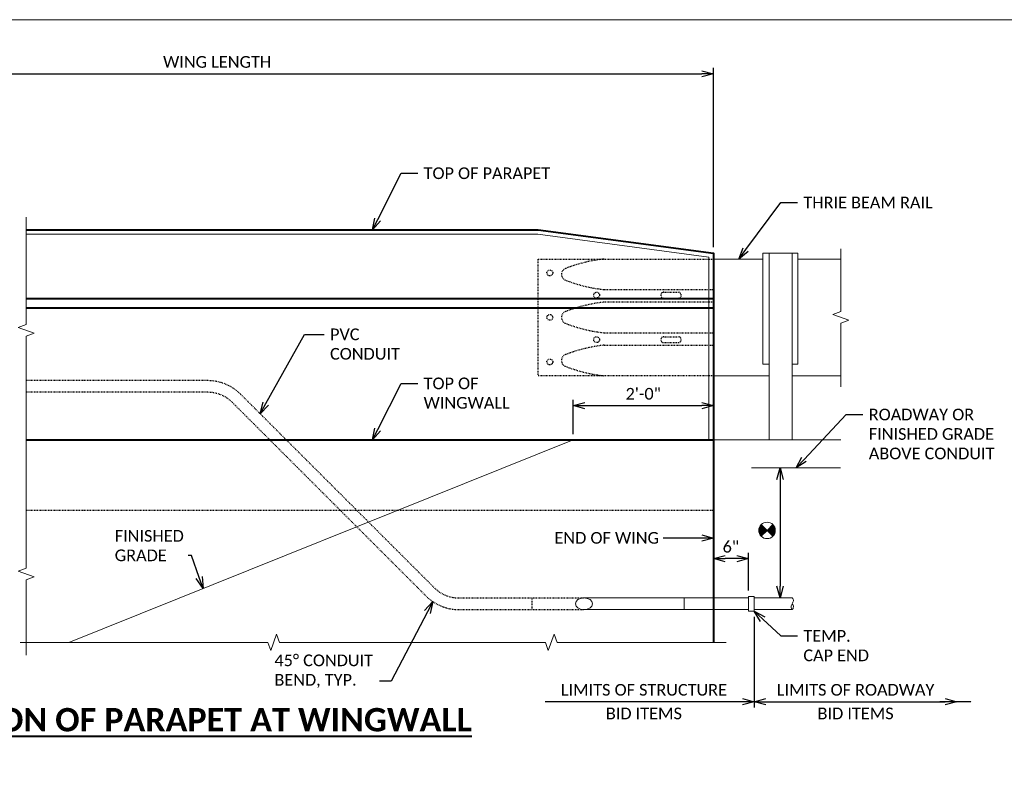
# Model space of a CAD drawing. Extents: x -1659 to 205, y -2368 to -1849.
# Tile 19 of 21: x -391 to -264, y -2212 to -2116. Entities that reach past the tile are written whole.
import ezdxf
from ezdxf import colors
from ezdxf.entities.mleader import LeaderData, LeaderLine
from ezdxf.math import Vec2, Vec3

# ---------------------------------------------------------------- set-up
doc = ezdxf.new("R2010")
doc.units = 0
doc.header["$MEASUREMENT"] = 0
doc.linetypes.add('Wisdot2', pattern=[0.125, 0.0625, -0.0625])
for name, color, linetype, lineweight in [('B_ANNO_BREAK', 7, 'Continuous', 18), ('B_ANNO_DIM', 7, 'Continuous', 18), ('B_ANNO_SYMB', 7, 'Continuous', 18), ('B_ANNO_TEXT_TITLE', 7, 'Continuous', 40), ('B_CONC_PPT', 12, 'Continuous', 40), ('B_CONC_WALL', 1, 'Continuous', 40), ('B_DETAIL', 7, 'Continuous', 18), ('B_DETAIL_HIDDEN', 7, 'Wisdot2', 25)]:
    doc.layers.add(name, color=color, linetype=linetype, lineweight=lineweight)
doc.layers.add('B_ANNO_NOPLOT', color=47, linetype='Continuous', lineweight=18, plot=False)
doc.styles.get("Standard").update_dxf_attribs({"font": 'calibri.ttf'})
doc.styles.add('Title', font='calibrib.ttf', dxfattribs={"height": 0.125})
doc.dimstyles.new('Annotative', dxfattribs={"dimscale": 0, "dimtxt": 0.0625, "dimasz": 0.0625, "dimexe": 0.03125, "dimexo": 0.03125, "dimgap": 0.03125, "dimtad": 1, "dimdec": 3, "dimzin": 3, "dimdsep": 46, "dimlunit": 4, "dimtxsty": 'Standard', "dimblk": 'OPEN30', "dimcen": 0.03125, "dimaunit": 1, "dimadec": 0, "dimazin": 3, "dimtfac": 0.75, "dimtdec": 3, "dimtofl": 0, "dimtmove": 0, "dimatfit": 3, "dimldrblk": 'OPEN30', "dimfxl": 1, "dimtfill": 1, "dimfrac": 1, "dimtolj": 1, "dimtzin": 0, "dimarcsym": 0})

# ---------------------------------------------------------------- blocks, each defined once
blk = doc.blocks.new('guardrail')
at = {"layer": 'B_DETAIL_HIDDEN'}
for p, q in [((-3.710157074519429, 4.761578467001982), (15.00003621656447, 4.779560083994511)), ((15.00003621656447, 2.609836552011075), (-3.710157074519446, 2.609836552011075)), ((-3.710157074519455, -2.628329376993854), (15.00003621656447, -2.628329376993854)), ((-3.710157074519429, -4.76208967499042), (15.00003621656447, -4.780071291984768))]:
    blk.add_line(p, q, dxfattribs=at)
at = {"layer": 'B_DETAIL_HIDDEN', "ltscale": 0.5}
for p, q in [((6.500036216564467, 4.312244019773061), (9.000036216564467, 4.312244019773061)), ((6.500036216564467, 3.312244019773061), (9.000036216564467, 3.312244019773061)), ((6.500036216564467, -3.312755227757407), (9.000036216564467, -3.312755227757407)), ((6.500036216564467, -4.312755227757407), (9.000036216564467, -4.312755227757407))]:
    blk.add_line(p, q, dxfattribs=at)
at = {"layer": 'B_DETAIL_HIDDEN', "flags": 128}
for points in [[(-14.99996378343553, 9.999744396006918), (15.00003621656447, 9.999744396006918)], [(15.00003621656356, -10.00025560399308), (-14.99996378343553, -10.00025560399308), (-14.99996378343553, 9.999744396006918)]]:
    blk.add_lwpolyline(points, dxfattribs=at)
at = {"layer": 'B_DETAIL_HIDDEN', "ltscale": 0.25}
for centre in [(-12.99996378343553, 7.624744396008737), (-4.999963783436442, 3.812244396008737), (-12.99996378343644, -0.0002556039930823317), (-4.999963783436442, -3.812755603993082), (-12.99996378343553, -7.625255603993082)]:
    blk.add_circle(centre, 0.5, dxfattribs=at)
at = {"layer": 'B_DETAIL_HIDDEN', "ltscale": 0.5}
for centre, radius, start, end in [((-0.9760900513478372, -15.51578757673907), 25.66159570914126, 96.11608083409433, 111.3823732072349), ((-9.940985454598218, 7.380661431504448), 1.072640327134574, 111.3823732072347, 248.6176267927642), ((-0.9760900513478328, 30.27711043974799), 25.66159570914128, 248.6176267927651, 263.8839191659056), ((6.500036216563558, 3.812244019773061), 0.5, 90.0000862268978, 270.0000000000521), ((9.000036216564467, 3.812244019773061), 0.5, 270.000000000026, 90.0000862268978), ((-0.9760900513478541, -22.90569542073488), 25.66159570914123, 96.11608083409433, 111.382373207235), ((-9.940985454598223, -0.00924641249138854), 1.072640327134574, 111.382373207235, 248.6176267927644), ((-0.976090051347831, 22.88720259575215), 25.66159570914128, 248.6176267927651, 263.8839191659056), ((6.500036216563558, -3.812755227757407), 0.5, 89.99999999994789, 269.9999137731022), ((9.000036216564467, -3.812755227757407), 0.5, 269.9999137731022, 89.99999999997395), ((-0.9760900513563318, -30.27762164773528), 25.66159570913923, 96.11608083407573, 111.3823732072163), ((-9.940985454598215, -7.38117263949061), 1.072640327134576, 111.3823732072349, 248.6176267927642), ((-0.976090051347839, 15.51527636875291), 25.66159570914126, 248.6176267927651, 263.8839191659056)]:
    blk.add_arc(centre, radius, start, end, dxfattribs=at)
blk = doc.blocks.new('_Open30')
at = {"color": 0, "linetype": 'ByBlock', "lineweight": -2}
for p, q in [((-1, 0.26794919), (0, 0)), ((0, 0), (-1, -0.26794919)), ((0, 0), (-1, 0))]:
    blk.add_line(p, q, dxfattribs=at)
blk = doc.blocks.new('*D118')
at = {"layer": 'B_ANNO_DIM', "color": 0, "lineweight": -2, "transparency": 16777216}
for p, q in [((53.09397135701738, 225.1846030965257), (53.09397135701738, 245.796793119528)), ((179.093967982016, 222.7501771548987), (179.093967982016, 245.796793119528)), ((54.59397135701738, 245.046793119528), (177.593967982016, 245.046793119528))]:
    blk.add_line(p, q, dxfattribs=at)
at = {"layer": 'Defpoints', "color": 0, "transparency": 16777216}
for p in [(179.093967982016, 245.046793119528), (53.09397135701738, 224.4346030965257), (179.093967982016, 222.0001771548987)]:
    blk.add_point(p, dxfattribs=at)
at = {"layer": 'B_ANNO_DIM', "color": 0, "lineweight": -2, "transparency": 16777216, "xscale": 1.5, "yscale": 1.5, "zscale": 1.5, "rotation": 180}
blk.add_blockref('_Open30', (53.09397135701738, 245.046793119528), dxfattribs=at)
at = {"layer": 'B_ANNO_DIM', "color": 0, "lineweight": -2, "transparency": 16777216, "xscale": 1.5, "yscale": 1.5, "zscale": 1.5}
blk.add_blockref('_Open30', (179.093967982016, 245.046793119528), dxfattribs=at)
at = {"layer": 'B_ANNO_DIM', "color": 0, "transparency": 16777216, "insert": (115.3752213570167, 246.5641008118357), "char_height": 1.5, "attachment_point": 5, "bg_fill": 3, "box_fill_scale": 1.25, "bg_fill_color": 256, "bg_fill_true_color": 13158600, "bg_fill_transparency": 0}
blk.add_mtext('\\A1;WING LENGTH', dxfattribs=at)
blk = doc.blocks.new('*D92')
at = {"layer": 'B_ANNO_DIM', "color": 0, "lineweight": -2, "transparency": 16777216}
for p, q in [((-296.9873368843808, -2189.109312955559), (-296.9873368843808, -2184.243735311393)), ((-298.4873368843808, -2184.993735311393), (-299.9873368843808, -2184.993735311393))]:
    blk.add_line(p, q, dxfattribs=at)
at = {"layer": 'Defpoints', "color": 0, "transparency": 16777216}
for p in [(-301.4873368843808, -2184.993735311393), (-301.4873368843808, -2184.993735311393), (-296.9873368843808, -2189.859312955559)]:
    blk.add_point(p, dxfattribs=at)
at = {"layer": 'B_ANNO_DIM', "color": 0, "lineweight": -2, "transparency": 16777216, "xscale": 1.5, "yscale": 1.5, "zscale": 1.5, "rotation": 180}
blk.add_blockref('_Open30', (-301.4873368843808, -2184.993735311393), dxfattribs=at)
at = {"layer": 'B_ANNO_DIM', "color": 0, "lineweight": -2, "transparency": 16777216, "xscale": 1.5, "yscale": 1.5, "zscale": 1.5}
blk.add_blockref('_Open30', (-296.9873368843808, -2184.993735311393), dxfattribs=at)
at = {"layer": 'B_ANNO_DIM', "color": 0, "transparency": 16777216, "insert": (-299.2373368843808, -2183.475850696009), "char_height": 1.5, "attachment_point": 5, "bg_fill": 3, "box_fill_scale": 1.25, "bg_fill_color": 256, "bg_fill_true_color": 13158600, "bg_fill_transparency": 0}
blk.add_mtext('\\A1;6"', dxfattribs=at)
blk = doc.blocks.new('*D117')
at = {"layer": 'B_ANNO_DIM', "color": 0, "lineweight": -2, "transparency": 16777216}
for p, q in [((161.0939679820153, 198.7471771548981), (161.0939679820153, 203.1569175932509)), ((162.5939679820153, 202.4069175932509), (177.5939679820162, 202.4069175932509))]:
    blk.add_line(p, q, dxfattribs=at)
at = {"layer": 'Defpoints', "color": 0, "transparency": 16777216}
for p in [(179.0939679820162, 202.4069175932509), (179.0939679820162, 202.4069175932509), (161.0939679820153, 197.9971771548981)]:
    blk.add_point(p, dxfattribs=at)
at = {"layer": 'B_ANNO_DIM', "color": 0, "lineweight": -2, "transparency": 16777216, "xscale": 1.5, "yscale": 1.5, "zscale": 1.5, "rotation": 180}
blk.add_blockref('_Open30', (161.0939679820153, 202.4069175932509), dxfattribs=at)
at = {"layer": 'B_ANNO_DIM', "color": 0, "lineweight": -2, "transparency": 16777216, "xscale": 1.5, "yscale": 1.5, "zscale": 1.5}
blk.add_blockref('_Open30', (179.0939679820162, 202.4069175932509), dxfattribs=at)
at = {"layer": 'B_ANNO_DIM', "color": 0, "transparency": 16777216, "insert": (170.0939679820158, 203.9253791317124), "char_height": 1.5, "attachment_point": 5, "bg_fill": 3, "box_fill_scale": 1.25, "bg_fill_color": 256, "bg_fill_true_color": 13158600, "bg_fill_transparency": 0}
blk.add_mtext('\\A1;2\'-0"', dxfattribs=at)
blk = doc.blocks.new('*D93')
at = {"layer": 'B_ANNO_DIM', "color": 0, "lineweight": -2, "transparency": 16777216}
blk.add_line((-292.9287863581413, -2174.84861333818), (-292.9287863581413, -2188.546811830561), dxfattribs=at)
at = {"layer": 'Defpoints', "color": 0, "transparency": 16777216}
for p in [(-292.9287863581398, -2173.34861333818), (-292.9287863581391, -2190.046811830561), (-292.9287863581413, -2190.046811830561)]:
    blk.add_point(p, dxfattribs=at)
at = {"layer": 'B_ANNO_DIM', "color": 0, "lineweight": -2, "transparency": 16777216, "xscale": 1.5, "yscale": 1.5, "zscale": 1.5}
for p, rotation in [((-292.9287863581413, -2173.34861333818), 90), ((-292.9287863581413, -2190.046811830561), 270)]:
    blk.add_blockref('_Open30', p, dxfattribs=dict(at, rotation=rotation))
blk = doc.blocks.new('SYM04')
at = {"layer": 'B_ANNO_SYMB'}
h = blk.add_hatch(color=256, dxfattribs=at)
edge = h.paths.add_edge_path()
edge.add_line((-2.24663418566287, -2.080375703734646), (-1.498471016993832, -2.828538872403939))
edge.add_line((-1.498471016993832, -2.828538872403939), (-2.246634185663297, -3.576702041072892))
edge.add_arc((-1.49847101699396, -2.828538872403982), 1.058062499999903, 134.9999999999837, 224.9999999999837, ccw=False)
h = blk.add_hatch(color=256, dxfattribs=at)
edge = h.paths.add_edge_path()
edge.add_line((-0.7503078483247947, -3.576702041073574), (-1.498471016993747, -2.82853887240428))
edge.add_line((-1.498471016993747, -2.82853887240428), (-0.7503078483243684, -2.080375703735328))
edge.add_arc((-1.498471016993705, -2.828538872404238), 1.058062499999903, -45.000000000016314, 44.999999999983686, ccw=False)
at = {"layer": 'B_ANNO_SYMB', "flags": 128}
for points in [[(-2.24663418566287, -2.080375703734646), (-1.498471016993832, -2.828538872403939), (-2.246634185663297, -3.576702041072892), (-2.246634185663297, -3.576702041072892, -0.414213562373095), (-2.24663418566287, -2.080375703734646)], [(-0.7503078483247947, -3.576702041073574), (-1.498471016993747, -2.82853887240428), (-0.7503078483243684, -2.080375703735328), (-0.7503078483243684, -2.080375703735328, -0.414213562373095), (-0.7503078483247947, -3.576702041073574)]]:
    blk.add_lwpolyline(points, format="xyb", dxfattribs=at)
at = {"layer": 'B_ANNO_SYMB'}
blk.add_circle((-1.498471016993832, -2.828538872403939), 1.0580625, dxfattribs=at)
blk = doc.blocks.new('*D354')
at = {"layer": 'B_ANNO_DIM', "color": 0, "lineweight": -2, "transparency": 16777216}
for p, q in [((184.3439634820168, 175.2653034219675), (184.3439634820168, 163.6222619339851)), ((185.8439634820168, 164.3722619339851), (208.8708468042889, 164.3722619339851))]:
    blk.add_line(p, q, dxfattribs=at)
at = {"layer": 'Defpoints', "color": 0, "transparency": 16777216}
for p in [(184.3439634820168, 176.0153034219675), (210.3708468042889, 164.3722619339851), (210.3708468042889, 164.3722619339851)]:
    blk.add_point(p, dxfattribs=at)
at = {"layer": 'B_ANNO_DIM', "color": 0, "lineweight": -2, "transparency": 16777216, "xscale": 1.5, "yscale": 1.5, "zscale": 1.5, "rotation": 180}
blk.add_blockref('_Open30', (184.3439634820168, 164.3722619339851), dxfattribs=at)
at = {"layer": 'B_ANNO_DIM', "color": 0, "lineweight": -2, "transparency": 16777216, "xscale": 1.5, "yscale": 1.5, "zscale": 1.5}
blk.add_blockref('_Open30', (210.3708468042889, 164.3722619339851), dxfattribs=at)
at = {"layer": 'B_ANNO_DIM', "color": 0, "transparency": 16777216, "char_height": 1.5, "attachment_point": 5, "bg_fill": 3, "box_fill_scale": 1.25, "bg_fill_color": 256, "bg_fill_true_color": 13158600, "bg_fill_transparency": 0}
for s, insert in [('\\A1;LIMITS OF ROADWAY', (197.3574051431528, 165.8907234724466)), ('\\A1;BID ITEMS', (197.3574051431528, 162.8538003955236))]:
    blk.add_mtext(s, dxfattribs=dict(at, insert=insert))
blk = doc.blocks.new('*D135')
at = {"layer": 'B_ANNO_DIM', "color": 0, "lineweight": -2, "transparency": 16777216}
blk.add_line((182.8439634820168, 164.3722619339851), (157.5021066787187, 164.3722619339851), dxfattribs=at)
at = {"layer": 'Defpoints', "color": 0, "transparency": 16777216}
for p in [(157.5021066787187, 164.3722619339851), (157.5021066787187, 164.3722619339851), (184.3439634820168, 164.3722619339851)]:
    blk.add_point(p, dxfattribs=at)
at = {"layer": 'B_ANNO_DIM', "color": 0, "lineweight": -2, "transparency": 16777216, "xscale": 1.5, "yscale": 1.5, "zscale": 1.5}
blk.add_blockref('_Open30', (184.3439634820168, 164.3722619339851), dxfattribs=at)
at = {"layer": 'B_ANNO_DIM', "color": 0, "transparency": 16777216, "char_height": 1.5, "attachment_point": 5, "bg_fill": 3, "box_fill_scale": 1.25, "bg_fill_color": 256, "bg_fill_true_color": 13158600, "bg_fill_transparency": 0}
for s, insert in [('\\A1;LIMITS OF STRUCTURE', (170.1730350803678, 165.8907234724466)), ('\\A1;BID ITEMS', (170.1730350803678, 162.8538003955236))]:
    blk.add_mtext(s, dxfattribs=dict(at, insert=insert))
blk = doc.blocks.new('_None')
blk = doc.blocks.new('INS_SS36ELEC_BASE-2')
at = {"layer": 'B_ANNO_BREAK', "flags": 128}
for points in [[(195.4676548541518, 204.8053381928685), (195.4676548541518, 213.0056278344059), (196.4986032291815, 213.3808623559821), (194.4367064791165, 214.1313313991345), (195.4676548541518, 214.5065659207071), (195.4676548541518, 222.5730028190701)], [(90.08811063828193, 171.9951592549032), (121.8868836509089, 171.9951592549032), (122.2621181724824, 170.9642108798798), (123.0125872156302, 173.0261076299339), (123.3878217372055, 171.9951592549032), (157.5263533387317, 171.9951592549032), (157.9015878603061, 170.9642108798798), (158.6520569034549, 173.0261076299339), (159.0272914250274, 171.9951592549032), (180.7284854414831, 171.9951592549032)]]:
    blk.add_lwpolyline(points, dxfattribs=at)
at = {"layer": 'B_ANNO_DIM'}
blk.add_line((183.9788324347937, 194.4009917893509), (195.4370661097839, 194.4009917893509), dxfattribs=at)
at = {"layer": 'B_ANNO_NOPLOT', "flags": 128}
blk.add_lwpolyline([(0, 0), (-1.005828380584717e-07, 252.0000000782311), (323.9276625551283, 252.0000001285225), (323.9276625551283, 238.8551612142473), (377.9999998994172, 238.8551612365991), (377.9999999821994, 40.49960530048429), (316.5707527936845, 40.49960528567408), (316.5707528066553, 1.229345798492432e-07)], close=True, dxfattribs=at)
at = {"layer": 'B_CONC_PPT'}
for p, q in [((90.86383484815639, 216.1846771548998), (179.0939679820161, 216.1846771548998)), ((90.86383484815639, 214.965934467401), (179.0939679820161, 214.965934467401))]:
    blk.add_line(p, q, dxfattribs=at)
at = {"layer": 'B_CONC_PPT', "flags": 128}
blk.add_lwpolyline([(90.86383484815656, 224.9971771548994), (156.5939679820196, 224.9971771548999), (179.093967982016, 222.0001771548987), (179.0939679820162, 197.9971771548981)], dxfattribs=at)
at = {"layer": 'B_CONC_WALL', "flags": 128}
blk.add_lwpolyline([(90.86383484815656, 197.9971771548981), (179.0939679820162, 197.9971771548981), (179.0939679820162, 171.9951592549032)], dxfattribs=at)
at = {"layer": 'B_DETAIL'}
for p, q in [((179.0939679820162, 221.247182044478), (185.4464679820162, 221.2471820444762)), ((189.9464679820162, 221.2471820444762), (195.4676548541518, 221.2471820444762)), ((179.0939679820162, 206.2471820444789), (186.2414679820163, 206.2471820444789)), ((189.1964679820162, 206.247182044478), (195.467654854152, 206.247182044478)), ((96.31179767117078, 171.9951592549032), (161.0939679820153, 197.9971771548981)), ((179.0939679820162, 197.9971771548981), (195.4676548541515, 197.9971771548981)), ((189.2304592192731, 177.7027932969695), (184.3439634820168, 177.7027932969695)), ((189.2277131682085, 176.2028022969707), (184.3439634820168, 176.2028022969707))]:
    blk.add_line(p, q, dxfattribs=at)
at = {"layer": 'B_DETAIL', "flags": 128}
for points in [[(90.86383484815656, 224.434680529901), (156.5566704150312, 224.4346805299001), (178.5314679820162, 221.5076374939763), (178.5314679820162, 197.9971771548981)], [(186.2414679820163, 207.7471771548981), (185.4464679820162, 207.7471771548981), (185.4464679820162, 221.9971771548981), (186.2414679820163, 221.9971771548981)], [(186.2414679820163, 197.9971771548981), (186.2414679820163, 221.9971771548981), (189.1964679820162, 221.9971771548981), (189.1964679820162, 197.9971771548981)], [(189.1964679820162, 221.9971771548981), (189.9464679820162, 221.9971771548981), (189.9464679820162, 207.7471771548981), (189.1964679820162, 207.7471771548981)], [(183.5939679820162, 177.89029217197), (184.3439634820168, 177.89029217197), (184.3439634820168, 176.0153034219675), (183.5939679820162, 176.0153034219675), (183.5939679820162, 177.89029217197)]]:
    blk.add_lwpolyline(points, dxfattribs=at)
at = {"layer": 'B_DETAIL'}
blk.add_open_spline([(189.2304592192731, 177.7027932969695), (189.2824394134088, 177.577549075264), (189.3887778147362, 177.4519841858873), (189.37847888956, 177.3267433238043), (189.3682747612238, 177.202655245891), (189.2806851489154, 177.0779753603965), (189.2304592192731, 176.9546938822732), (189.1793905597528, 176.8293438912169), (189.0802391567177, 176.7039939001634), (189.0744384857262, 176.578643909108), (189.0686378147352, 176.4532939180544), (189.1796287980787, 176.2021288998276), (189.2304592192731, 176.2025939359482), (189.2809152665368, 176.2030555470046), (189.3738541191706, 176.4532939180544), (189.37847888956, 176.578643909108), (189.3831036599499, 176.7039939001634), (189.2824502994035, 176.8293438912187), (189.2304592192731, 176.9546938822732)], degree=3, knots=[0, 0, 0, 0, 0.1665102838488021, 0.1665102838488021, 0.1665102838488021, 0.3314879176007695, 0.3314879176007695, 0.3314879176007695, 0.4992336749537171, 0.4992336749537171, 0.4992336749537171, 0.6669794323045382, 0.6669794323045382, 0.6669794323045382, 0.8334897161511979, 0.8334897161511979, 0.8334897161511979, 1, 1, 1, 1], dxfattribs=at)
at = {"layer": 'B_DETAIL_HIDDEN'}
blk.add_line((90.86383484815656, 188.997177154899), (179.0939679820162, 188.9971771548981), dxfattribs=at)
at = {"xscale": 0.75, "yscale": 0.75, "zscale": 0.75}
blk.add_blockref('guardrail', (167.8439408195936, 213.7473737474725), dxfattribs=at)
blk.add_blockref('SYM04', (187.4890000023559, 189.2057998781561))
at = {"layer": 'B_ANNO_TEXT_TITLE', "insert": (51.09997706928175, 163.5578095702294), "char_height": 3, "width": 99.6337617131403, "attachment_point": 1, "style": 'Title'}
blk.add_mtext('\\A1;\\pxqc;{\\LOUTSIDE ELEVATION OF PARAPET AT WINGWALL}', dxfattribs=at)
at = {"layer": 'B_ANNO_DIM'}
dim = blk.add_linear_dim(base=(187.6525185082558, 177.7027932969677), p1=(187.6525185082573, 194.40099178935), p2=(187.652518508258, 177.7027932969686), angle=90, text=' ', dimstyle='Annotative', dxfattribs=at)
dim.commit()
dim.dimension.update_dxf_attribs({"geometry": '*D93', "text_midpoint": (187.6525185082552, 186.0518925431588), "insert": (480.581304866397, 2367.749605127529)})
ml = blk.add_multileader_mtext('Standard', dxfattribs=at)
ml.set_content('THRIE BEAM RAIL', color=256)
ml.set_leader_properties()
ml.set_arrow_properties(name='OPEN30')
ml.build(insert=Vec2(0, 0))
ml.multileader.update_dxf_attribs({"text_right_attachment_type": 3, "dogleg_length": 0.0625, "arrow_head_size": 1.5, "scale": 24})
ctx = ml.context
ctx.base_point, ctx.scale, ctx.char_height, ctx.arrow_head_size, ctx.landing_gap_size, ctx.plane_origin = Vec3(189.903055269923, 228.5090956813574), 24, 1.5, 1.5, 0.75, Vec3(184.3439634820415, 231.7071292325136)
ctx.right_attachment = 3
notes = []
notes.append((ctx, [(0, (1, 1, 0), (188.403055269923, 228.5090956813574), (1, 0), 1.5, [(0, [(182.3475698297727, 221.2471820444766), (187.7490143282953, 228.5090956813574), (187.9652455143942, 228.5090956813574)], 0, [])])]))
ctx.mtext.insert, ctx.mtext.flow_direction = Vec3(190.653055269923, 229.262557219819), 5
ml = blk.add_multileader_mtext('Standard', dxfattribs=at)
ml.set_content('TOP OF\\PWINGWALL', color=256)
ml.set_leader_properties()
ml.set_arrow_properties(name='OPEN30')
ml.build(insert=Vec2(0, 0))
ml.multileader.update_dxf_attribs({"text_right_attachment_type": 3, "dogleg_length": 0.0625, "arrow_head_size": 1.5, "scale": 24})
ctx = ml.context
ctx.base_point, ctx.scale, ctx.char_height, ctx.arrow_head_size, ctx.landing_gap_size, ctx.plane_origin = Vec3(141.137987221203, 205.2590907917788), 24, 1.5, 1.5, 0.75, Vec3(135.5788954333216, 208.457124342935)
ctx.right_attachment = 3
notes.append((ctx, [(0, (1, 1, 0), (139.637987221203, 205.2590907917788), (1, 0), 1.5, [(0, [(135.3126460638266, 197.9971771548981), (138.9839462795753, 205.2590907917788), (139.2001774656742, 205.2590907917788)], 0, [])])]))
ctx.mtext.insert, ctx.mtext.flow_direction = Vec3(141.887987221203, 206.0194754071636), 5
ml = blk.add_multileader_mtext('Standard', dxfattribs=at)
ml.set_content('ROADWAY OR\\PFINISHED GRADE\\PABOVE CONDUIT', color=256)
ml.set_leader_properties()
ml.set_arrow_properties(name='OPEN30')
ml.build(insert=Vec2(0, 0))
ml.multileader.update_dxf_attribs({"text_right_attachment_type": 3, "dogleg_length": 0.0625, "arrow_head_size": 1.5, "scale": 24})
ctx = ml.context
ctx.base_point, ctx.scale, ctx.char_height, ctx.arrow_head_size, ctx.landing_gap_size, ctx.plane_origin = Vec3(198.3005544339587, 201.2580430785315), 24, 1.5, 1.5, 0.75, Vec3(192.7414626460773, 204.4560766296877)
ctx.right_attachment = 3
notes.append((ctx, [(0, (1, 1, 0), (196.8005544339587, 201.2580430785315), (1, 0), 1.5, [(0, [(189.7079492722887, 194.4009917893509), (196.146513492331, 201.2580430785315), (196.3627446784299, 201.2580430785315)], 0, [])])]))
ctx.mtext.insert, ctx.mtext.flow_direction = Vec3(199.0505544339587, 202.0190046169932), 5
ml = blk.add_multileader_mtext('Standard', dxfattribs=at)
ml.set_content('FINISHED\\PGRADE', color=256)
ml.set_leader_properties()
ml.set_arrow_properties(name='OPEN30')
ml.build(insert=Vec2(0, 0))
ml.multileader.update_dxf_attribs({"text_right_attachment_type": 3, "dogleg_length": 0.0625, "arrow_head_size": 1.5, "scale": 24})
ctx = ml.context
ctx.base_point, ctx.scale, ctx.char_height, ctx.arrow_head_size, ctx.landing_gap_size, ctx.plane_origin = Vec3(101.4728092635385, 185.6651061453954), 24, 1.5, 1.5, 0.75, Vec3(116.0437015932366, 183.1362599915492)
ctx.right_attachment = 3
notes.append((ctx, [(0, (1, 1, 0), (112.1028514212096, 183.1362599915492), (-1, 0), 0.4681190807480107, [(0, [(113.5679407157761, 178.9213634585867), (112.1028514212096, 183.1362599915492), (112.1028514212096, 183.1362599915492)], 0, [])])]))
ctx.mtext.insert, ctx.mtext.flow_direction = Vec3(102.2228092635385, 186.4254907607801), 5
ml = blk.add_multileader_mtext('Standard', dxfattribs=at)
ml.set_content('TEMP.\\PCAP END', color=256)
ml.set_leader_properties()
ml.set_arrow_properties(name='OPEN30')
ml.build(insert=Vec2(0, 0))
ml.multileader.update_dxf_attribs({"text_right_attachment_type": 3, "dogleg_length": 0.0625, "arrow_head_size": 1.5, "scale": 24})
ctx = ml.context
ctx.base_point, ctx.scale, ctx.char_height, ctx.arrow_head_size, ctx.landing_gap_size, ctx.plane_origin = Vec3(189.9030552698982, 172.8172698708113), 24, 1.5, 1.5, 0.75, Vec3(184.3439634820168, 176.0153034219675)
ctx.right_attachment = 3
notes.append((ctx, [(0, (1, 1, 0), (188.4030552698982, 172.8172698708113), (1, 0), 1.5, [(0, [(184.3439634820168, 176.0153034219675), (187.7490143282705, 172.8172698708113), (187.9652455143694, 172.8172698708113)], 0, [])])]))
ctx.mtext.insert, ctx.mtext.flow_direction = Vec3(190.6530552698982, 173.576500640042), 5
for ctx, leaders in notes:
    for number, flags, end, landing, length, lines in leaders:
        leader = LeaderData()
        leader.index, (leader.has_last_leader_line, leader.has_dogleg_vector, leader.attachment_direction) = number, flags
        leader.last_leader_point, leader.dogleg_vector, leader.dogleg_length = Vec3(end), Vec3(landing), length
        for number, points, colour, breaks in lines:
            line = LeaderLine()
            line.index, line.vertices, line.color, line.breaks = number, Vec3.list(points), colors.encode_raw_color(colour), breaks
            leader.lines.append(line)
        ctx.leaders.append(leader)
dim = blk.add_linear_dim(base=(179.093967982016, 245.046793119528), p1=(53.09397135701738, 224.4346030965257), p2=(179.093967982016, 222.0001771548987), text='WING LENGTH', dimstyle='Annotative', dxfattribs=at)
dim.commit()
dim.dimension.update_dxf_attribs({"geometry": '*D118', "text_midpoint": (115.3752213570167, 245.046793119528), "dimtype": 128})
dim = blk.add_linear_dim(base=(179.0939679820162, 202.4069175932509), p1=(161.0939679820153, 197.9971771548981), p2=(179.0939679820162, 202.4069175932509), dimstyle='Annotative', override={"dimlfac": 1.333}, dxfattribs=at)
dim.commit()
dim.dimension.update_dxf_attribs({"geometry": '*D117', "text_midpoint": (170.0939679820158, 203.9253791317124)})
dim = blk.add_linear_dim(base=(179.0939679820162, 182.7558698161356), p1=(183.5939679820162, 177.89029217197), p2=(179.0939679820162, 182.7558698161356), dimstyle='Annotative', override={"dimlfac": 1.333}, dxfattribs=at)
dim.commit()
dim.dimension.update_dxf_attribs({"geometry": '*D92', "text_midpoint": (181.3439679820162, 182.7558698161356), "dimtype": 128, "insert": (480.581304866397, 2367.749605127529)})
dim = blk.add_linear_dim(base=(210.3708468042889, 164.3722619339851), p1=(184.3439634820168, 176.0153034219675), p2=(210.3708468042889, 164.3722619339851), text='LIMITS OF ROADWAY\\XBID ITEMS', dimstyle='Annotative', dxfattribs=at)
dim.commit()
dim.dimension.update_dxf_attribs({"geometry": '*D354', "text_midpoint": (197.3574051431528, 164.3722619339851)})
at = {"layer": 'B_ANNO_BREAK', "flags": 128}
blk.add_lwpolyline([(90.86383484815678, 170.3436647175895), (90.86383484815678, 180.0369820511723), (91.89478322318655, 180.4122165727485), (89.83288647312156, 181.162685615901), (90.86383484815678, 181.5379201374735), (90.86383484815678, 211.3406736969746), (91.89478322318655, 211.7159082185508), (89.83288647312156, 212.4663772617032), (90.86383484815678, 212.8416117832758), (90.86383484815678, 226.6367730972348)], dxfattribs=at)
at = {"layer": 'B_ANNO_DIM'}
dim = blk.add_linear_dim(base=(157.5021066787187, 164.3722619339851), p1=(184.3439634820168, 164.3722619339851), p2=(157.5021066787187, 164.3722619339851), text='LIMITS OF STRUCTURE\\XBID ITEMS', dimstyle='Annotative', override={"dimblk1": 'Open30', "dimblk2": 'None', "dimsah": 1}, dxfattribs=at)
dim.commit()
dim.dimension.update_dxf_attribs({"geometry": '*D135', "text_midpoint": (170.1730350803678, 164.3722619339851)})
blk.add_leader([(212.1650631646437, 164.3722619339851), (208.1636989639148, 164.3722619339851)], dimstyle='Annotative', override={"dimscale": 0, "dimgap": 0.03125, "dimtad": 0}, dxfattribs=at)
ml = blk.add_multileader_mtext('Standard', dxfattribs=at)
ml.set_content('TOP OF PARAPET', color=256)
ml.set_leader_properties()
ml.set_arrow_properties(name='OPEN30')
ml.build(insert=Vec2(0, 0))
ml.multileader.update_dxf_attribs({"text_right_attachment_type": 3, "dogleg_length": 0.0625, "arrow_head_size": 1.5, "scale": 24})
ctx = ml.context
ctx.base_point, ctx.scale, ctx.char_height, ctx.arrow_head_size, ctx.landing_gap_size, ctx.plane_origin = Vec3(141.137987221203, 232.2590907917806), 24, 1.5, 1.5, 0.75, Vec3(135.5788954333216, 235.4571243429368)
ctx.right_attachment = 3
notes = []
notes.append((ctx, [(0, (1, 1, 0), (139.637987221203, 232.2590907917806), (1, 0), 1.5, [(0, [(135.3126460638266, 224.9971771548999), (138.9839462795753, 232.2590907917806), (139.2001774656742, 232.2590907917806)], 0, [])])]))
ctx.mtext.insert, ctx.mtext.flow_direction = Vec3(141.887987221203, 233.0200523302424), 5
ml = blk.add_multileader_mtext('Standard', dxfattribs=at)
ml.set_content('END OF WING', color=256)
ml.set_leader_properties()
ml.set_arrow_properties(name='OPEN30')
ml.build(insert=Vec2(0, 0))
ml.multileader.update_dxf_attribs({"text_right_attachment_type": 3, "dogleg_length": 0.0625, "arrow_head_size": 1.5, "scale": 24})
ctx = ml.context
ctx.base_point, ctx.scale, ctx.char_height, ctx.arrow_head_size, ctx.landing_gap_size, ctx.plane_origin = Vec3(157.9426618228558, 185.4081188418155), 24, 1.5, 1.5, 0.75, Vec3(179.0939679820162, 185.3931188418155)
ctx.right_attachment = 3
notes.append((ctx, [(0, (1, 1, 0), (174.1392002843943, 185.3931188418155), (-1, 0), 1.5, [(0, [(179.0939679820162, 185.3931188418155), (174.7879500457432, 185.3931188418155), (174.4806531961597, 185.3931188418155)], 0, [])])]))
ctx.mtext.insert, ctx.mtext.flow_direction = Vec3(158.6926618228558, 186.1690803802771), 5
for ctx, leaders in notes:
    for number, flags, end, landing, length, lines in leaders:
        leader = LeaderData()
        leader.index, (leader.has_last_leader_line, leader.has_dogleg_vector, leader.attachment_direction) = number, flags
        leader.last_leader_point, leader.dogleg_vector, leader.dogleg_length = Vec3(end), Vec3(landing), length
        for number, points, colour, breaks in lines:
            line = LeaderLine()
            line.index, line.vertices, line.color, line.breaks = number, Vec3.list(points), colors.encode_raw_color(colour), breaks
            leader.lines.append(line)
        ctx.leaders.append(leader)
blk = doc.blocks.new('*U388')
at = {"layer": 'B_ANNO_NOPLOT', "flags": 128}
blk.add_lwpolyline([(1.806012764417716e-14, 0), (-1.00582819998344e-07, 252.0000000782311), (323.9276625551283, 252.0000001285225), (323.9276625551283, 238.8551612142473), (377.9999998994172, 238.8551612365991), (377.9999999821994, 40.49960530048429), (316.5707527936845, 40.49960528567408), (316.5707528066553, 1.229345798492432e-07)], close=True, dxfattribs=at)
at = {"layer": 'B_DETAIL'}
for p, q in [((162.475238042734, 177.7038717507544), (183.5939679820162, 177.7038717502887)), ((162.4684488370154, 176.2030812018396), (183.5939679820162, 176.203871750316))]:
    blk.add_line(p, q, dxfattribs=at)
at = {"layer": 'B_DETAIL', "ltscale": 0.25}
blk.add_line((175.3439679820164, 176.2046972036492), (175.3439679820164, 177.7038717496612), dxfattribs=at)
at = {"layer": 'B_DETAIL', "ltscale": 0.5}
blk.add_ellipse((162.4751633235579, 176.9534695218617), major_axis=(1.102742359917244, 0), ratio=0.680487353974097, dxfattribs=at)
at = {"layer": 'B_DETAIL_HIDDEN', "ltscale": 0.25}
blk.add_line((155.8437977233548, 176.2044536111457), (155.8437977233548, 177.7036281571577), dxfattribs=at)
at = {"layer": 'B_DETAIL_HIDDEN', "ltscale": 0.75, "flags": 128}
for points in [[(90.86383484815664, 205.6662774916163), (114.1160176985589, 205.6668705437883, -0.1989123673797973), (118.3586583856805, 203.9095112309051), (143.2468550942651, 179.0213017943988, 0.1989123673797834), (146.4288356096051, 177.7032823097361), (162.475163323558, 177.7038717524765), (162.475163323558, 177.7038717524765)], [(90.86383484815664, 204.1668705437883), (114.1160176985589, 204.1668705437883, -0.1989123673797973), (117.2979982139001, 202.848851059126), (142.1861949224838, 177.9606416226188, 0.1989123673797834), (146.4288356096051, 176.2032823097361), (162.4818371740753, 176.2030810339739)]]:
    blk.add_lwpolyline(points, format="xyb", dxfattribs=at)
at = {"layer": 'B_ANNO_DIM'}
ml = blk.add_multileader_mtext('Standard', dxfattribs=at)
ml.set_content('PVC\\PCONDUIT', color=256)
ml.set_leader_properties()
ml.set_arrow_properties(name='OPEN30')
ml.build(insert=Vec2(0, 0))
ml.multileader.update_dxf_attribs({"text_right_attachment_type": 3, "dogleg_length": 0.0625, "arrow_head_size": 1.5, "scale": 24})
ctx = ml.context
ctx.base_point, ctx.scale, ctx.char_height, ctx.arrow_head_size, ctx.landing_gap_size, ctx.plane_origin = Vec3(129.1236465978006, 211.5606552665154), 24, 1.5, 1.5, 0.75, Vec3(120.2374710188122, 208.4279911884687)
ctx.right_attachment = 3
notes = []
notes.append((ctx, [(0, (1, 1, 0), (127.6236465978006, 211.5606552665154), (1, 0), 1.5, [(0, [(120.9038732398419, 201.3642950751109), (126.5968014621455, 211.5606552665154), (127.3255381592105, 211.5606552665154)], 0, [])])]))
ctx.mtext.insert, ctx.mtext.flow_direction = Vec3(129.8736465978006, 212.3216168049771), 5
ml = blk.add_multileader_mtext('Standard', dxfattribs=at)
ml.set_content('45%%D CONDUIT\\PBEND, TYP.', color=256)
ml.set_leader_properties()
ml.set_arrow_properties(name='OPEN30')
ml.build(insert=Vec2(0, 0))
ml.multileader.update_dxf_attribs({"text_right_attachment_type": 3, "dogleg_length": 0.0625, "arrow_head_size": 1.5, "scale": 24})
ctx = ml.context
ctx.base_point, ctx.scale, ctx.char_height, ctx.arrow_head_size, ctx.landing_gap_size, ctx.plane_origin = Vec3(121.9809414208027, 169.5162244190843), 24, 1.5, 1.5, 0.75, Vec3(113.0947658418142, 166.3835603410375)
ctx.right_attachment = 3
notes.append((ctx, [(1, (1, 1, 0), (137.705556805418, 167.0012244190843), (-1, 0), 1.5, [(1, [(143.0688504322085, 177.2323166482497)], 0, [])])]))
ctx.mtext.insert, ctx.mtext.flow_direction = Vec3(122.7309414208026, 170.4335321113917), 5
for ctx, leaders in notes:
    for number, flags, end, landing, length, lines in leaders:
        leader = LeaderData()
        leader.index, (leader.has_last_leader_line, leader.has_dogleg_vector, leader.attachment_direction) = number, flags
        leader.last_leader_point, leader.dogleg_vector, leader.dogleg_length = Vec3(end), Vec3(landing), length
        for number, points, colour, breaks in lines:
            line = LeaderLine()
            line.index, line.vertices, line.color, line.breaks = number, Vec3.list(points), colors.encode_raw_color(colour), breaks
            leader.lines.append(line)
        ctx.leaders.append(leader)

msp = doc.modelspace()

# ---------------------------------------------------------------- block references
msp.add_blockref('INS_SS36ELEC_BASE-2', (-480.581304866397, -2367.749605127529))

# ---------------------------------------------------------------- next in the draw order: block references
msp.add_blockref('*U388', (-480.581304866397, -2367.749605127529))

doc.saveas('drawing.dxf')
